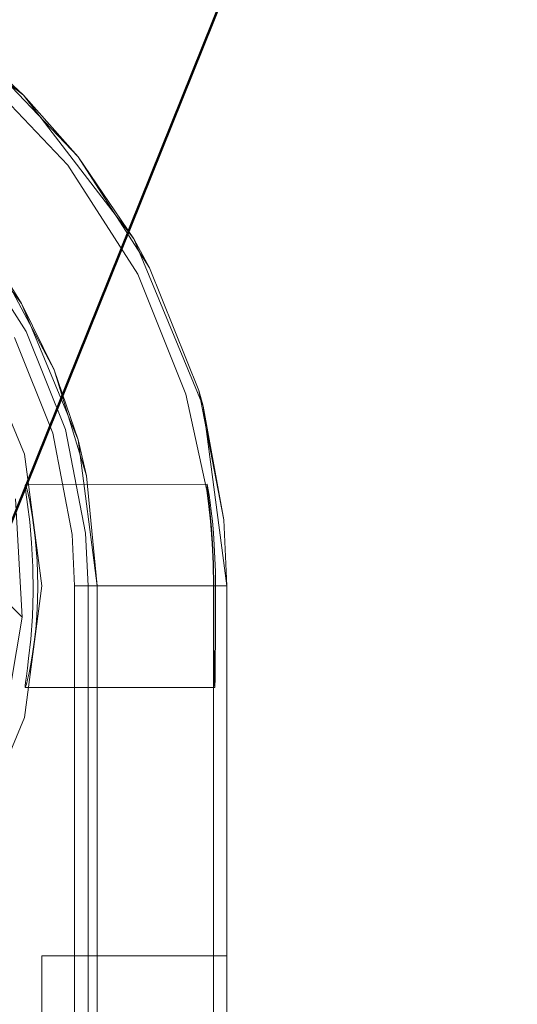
# Model space of a CAD drawing. Extents: x -420 to 300, y 62 to 1112.
# Tile 45 of 256: x -298.928 to -298.82, y 235.482 to 235.695. Entities that reach past the tile are written whole.
import ezdxf

# ---------------------------------------------------------------- set-up
doc = ezdxf.new("R2010")
doc.units = 0
doc.layers.get('0').update_dxf_attribs({"lineweight": 13})
doc.layers.add('ConnectionPoints', color=7, linetype='Continuous', lineweight=50)

# ---------------------------------------------------------------- blocks, each defined once
blk = doc.blocks.new('Blockreferenz-A06CPV2DL0', base_point=(-301.48312, 232.12239))
at = {"color": 251, "linetype": 'ByBlock', "lineweight": -2, "ltscale": 0.13, "true_color": 0x636363}
for p, q in [((-298.92707, 235.67846), (-298.95813, 235.7023)), ((-298.93679, 235.68358), (-298.91749, 235.66333)), ((-299.03992, 235.67817), (-298.92735, 235.5656)), ((-299.03992, 235.67817), (-298.92735, 235.5656)), ((-298.90323, 235.64739), (-298.92707, 235.67846)), ((-298.91749, 235.66333), (-298.90237, 235.6398)), ((-298.88825, 235.61121), (-298.90323, 235.64739)), ((-298.90237, 235.6398), (-298.89198, 235.61384)), ((-298.92688, 235.60086), (-298.93787, 235.62739)), ((-298.92903, 235.62606), (-298.92076, 235.60539)), ((-298.89198, 235.61384), (-298.88747, 235.59303)), ((-298.88313, 235.57239), (-298.88825, 235.61121)), ((-298.92076, 235.60539), (-298.91655, 235.58352)), ((-298.92313, 235.57239), (-298.92688, 235.60086)), ((-298.92665, 235.59429), (-298.92674, 235.59414)), ((-298.92674, 235.59414), (-298.92657, 235.59267)), ((-298.88738, 235.59435), (-298.92665, 235.59429)), ((-298.92665, 235.59429), (-298.92629, 235.59311)), ((-298.88741, 235.59433), (-298.88738, 235.59435)), ((-298.88737, 235.5939), (-298.88741, 235.59433)), ((-298.8873, 235.59395), (-298.88738, 235.59435)), ((-298.88727, 235.59306), (-298.88737, 235.5939)), ((-298.88716, 235.59316), (-298.8873, 235.59395)), ((-298.92657, 235.59267), (-298.9262, 235.58998)), ((-298.92629, 235.59311), (-298.92574, 235.59069)), ((-298.88747, 235.59303), (-298.8871, 235.59022)), ((-298.88713, 235.59183), (-298.88727, 235.59306)), ((-298.88697, 235.59197), (-298.88716, 235.59316)), ((-298.88695, 235.59024), (-298.88713, 235.59183)), ((-298.88675, 235.59042), (-298.88697, 235.59197)), ((-298.92735, 235.5656), (-298.92882, 235.59123)), ((-298.9262, 235.58998), (-298.92574, 235.58624)), ((-298.92574, 235.59069), (-298.92511, 235.58719)), ((-298.8871, 235.59022), (-298.88668, 235.58638)), ((-298.88657, 235.58639), (-298.88695, 235.59024)), ((-298.88651, 235.58853), (-298.88675, 235.59042)), ((-298.92511, 235.58719), (-298.92453, 235.58279)), ((-298.88626, 235.58634), (-298.88651, 235.58853)), ((-298.92574, 235.58624), (-298.92531, 235.58165)), ((-298.88668, 235.58638), (-298.88631, 235.58163)), ((-298.88644, 235.58482), (-298.88657, 235.58639)), ((-298.88604, 235.58388), (-298.88626, 235.58634)), ((-298.92453, 235.58279), (-298.92413, 235.57776)), ((-298.91655, 235.58352), (-298.91602, 235.57239)), ((-298.88622, 235.58164), (-298.88644, 235.58482)), ((-298.88584, 235.58121), (-298.88604, 235.58388)), ((-298.92531, 235.58165), (-298.92503, 235.57651)), ((-298.88631, 235.58163), (-298.88609, 235.57713)), ((-298.88602, 235.57714), (-298.88622, 235.58164)), ((-298.88569, 235.57837), (-298.88584, 235.58121)), ((-298.92503, 235.57651), (-298.92496, 235.57111)), ((-298.92413, 235.57776), (-298.92398, 235.57239)), ((-298.88609, 235.57713), (-298.88602, 235.57239)), ((-298.88594, 235.57239), (-298.88602, 235.57714)), ((-298.88559, 235.57542), (-298.88569, 235.57837)), ((-298.88556, 235.57239), (-298.88559, 235.57542)), ((-298.92688, 235.54392), (-298.92313, 235.57239)), ((-298.92398, 235.57239), (-298.92403, 235.56918)), ((-298.91602, 235.57239), (-298.91325, 235.57239)), ((-298.91602, 235.57239), (-298.91602, 232.27239)), ((-298.91325, 235.57239), (-298.90781, 235.57239)), ((-298.90781, 235.57239), (-298.90264, 235.57239)), ((-298.90264, 235.57239), (-298.89794, 235.57239)), ((-298.89794, 235.57239), (-298.89384, 235.57239)), ((-298.89384, 235.57239), (-298.89051, 235.57239)), ((-298.89051, 235.57239), (-298.88804, 235.57239)), ((-298.88804, 235.57239), (-298.88653, 235.57239)), ((-298.88653, 235.57239), (-298.88602, 235.57239)), ((-298.88602, 235.57239), (-298.88594, 235.57239)), ((-298.88602, 235.57239), (-298.88602, 235.5681)), ((-298.88594, 235.5681), (-298.88594, 235.57239)), ((-298.88556, 235.5681), (-298.88556, 235.57239)), ((-298.88556, 235.57239), (-298.88313, 235.57239)), ((-298.88313, 232.27239), (-298.88313, 235.57239)), ((-298.92496, 235.57111), (-298.92514, 235.56579)), ((-298.92403, 235.56918), (-298.92419, 235.56603)), ((-298.88602, 235.5681), (-298.88602, 235.56397)), ((-298.88593, 235.56397), (-298.88594, 235.5681)), ((-298.88557, 235.56397), (-298.88556, 235.5681)), ((-298.92514, 235.56579), (-298.9255, 235.56087)), ((-298.92419, 235.56603), (-298.92443, 235.56302)), ((-298.92735, 235.5656), (-298.93095, 235.5442)), ((-298.93095, 235.5442), (-298.92735, 235.5656)), ((-298.92735, 235.5656), (-298.92735, 235.5656)), ((-298.88602, 235.56397), (-298.88602, 235.56017)), ((-298.88592, 235.56233), (-298.88593, 235.56397)), ((-298.88559, 235.56017), (-298.88557, 235.56397)), ((-298.92443, 235.56302), (-298.92474, 235.56022)), ((-298.88591, 235.56017), (-298.88592, 235.56233)), ((-298.9255, 235.56087), (-298.92596, 235.55665)), ((-298.92474, 235.56022), (-298.9251, 235.55768)), ((-298.88602, 235.56017), (-298.88602, 235.55684)), ((-298.88589, 235.55684), (-298.88591, 235.56017)), ((-298.88562, 235.55684), (-298.88559, 235.56017)), ((-298.9251, 235.55768), (-298.92548, 235.55545)), ((-298.92596, 235.55665), (-298.92623, 235.55456)), ((-298.92548, 235.55545), (-298.92585, 235.55359)), ((-298.88602, 235.55684), (-298.88602, 235.5541)), ((-298.88586, 235.5541), (-298.88589, 235.55684)), ((-298.88565, 235.5541), (-298.88562, 235.55684)), ((-298.92623, 235.55456), (-298.92646, 235.55287)), ((-298.92585, 235.55359), (-298.92618, 235.55213)), ((-298.88602, 235.5541), (-298.88602, 235.55207)), ((-298.88583, 235.55207), (-298.88586, 235.5541)), ((-298.88568, 235.55207), (-298.88565, 235.5541)), ((-298.92664, 235.5516), (-298.92673, 235.55077)), ((-298.92646, 235.55287), (-298.92664, 235.5516)), ((-298.92645, 235.5511), (-298.92664, 235.55052)), ((-298.92618, 235.55213), (-298.92645, 235.5511)), ((-298.88602, 235.55207), (-298.88602, 232.29439)), ((-298.88579, 235.55081), (-298.88583, 235.55207)), ((-298.88571, 235.55081), (-298.88568, 235.55207)), ((-298.92673, 235.55077), (-298.92673, 235.55041)), ((-298.92664, 235.55052), (-298.92673, 235.55041)), ((-298.92673, 235.55041), (-298.88575, 235.55039)), ((-298.88575, 235.55039), (-298.88579, 235.55081)), ((-298.88575, 235.55039), (-298.88571, 235.55081)), ((-298.93787, 235.51739), (-298.92688, 235.54392))]:
    blk.add_line(p, q, dxfattribs=at)
blk = doc.blocks.new('Blockreferenz-A06CPV2LL0', base_point=(-301.48312, 232.12239))
at = {"color": 9, "linetype": 'ByBlock', "lineweight": -2, "ltscale": 0.13, "true_color": 0xc1c9c4}
for p, q in [((-298.92707, 235.67846), (-298.95813, 235.7023)), ((-298.92707, 235.67846), (-298.93491, 235.68575)), ((-298.91523, 235.66512), (-298.93491, 235.68575)), ((-298.90323, 235.64739), (-298.92707, 235.67846)), ((-298.91523, 235.66512), (-298.92707, 235.67846)), ((-298.90323, 235.64739), (-298.91523, 235.66512)), ((-298.89981, 235.64113), (-298.91523, 235.66512)), ((-298.94687, 235.65866), (-298.92748, 235.63339)), ((-298.88825, 235.61121), (-298.90323, 235.64739)), ((-298.89981, 235.64113), (-298.90323, 235.64739)), ((-298.93881, 235.64657), (-298.92647, 235.62738)), ((-298.88921, 235.61465), (-298.89981, 235.64113)), ((-298.93169, 235.64017), (-298.92042, 235.61908)), ((-298.92748, 235.63339), (-298.93169, 235.64017)), ((-298.92748, 235.63339), (-298.91529, 235.60397)), ((-298.92042, 235.61908), (-298.92748, 235.63339)), ((-298.92647, 235.62738), (-298.918, 235.6062)), ((-298.92042, 235.61908), (-298.91348, 235.59619)), ((-298.91529, 235.60397), (-298.92042, 235.61908)), ((-298.88825, 235.61121), (-298.88921, 235.61465)), ((-298.88381, 235.58665), (-298.88921, 235.61465)), ((-298.88313, 235.57239), (-298.88825, 235.61121)), ((-298.88381, 235.58665), (-298.88825, 235.61121)), ((-298.918, 235.6062), (-298.91368, 235.5838)), ((-298.91529, 235.60397), (-298.91113, 235.57239)), ((-298.91348, 235.59619), (-298.91529, 235.60397)), ((-298.91113, 235.57239), (-298.91348, 235.59619)), ((-298.88313, 235.57239), (-298.88381, 235.58665)), ((-298.88313, 235.57239), (-298.88381, 235.58665)), ((-298.91368, 235.5838), (-298.91313, 235.57239)), ((-298.91313, 235.57239), (-298.91313, 234.22239)), ((-298.91313, 235.57239), (-298.91037, 235.57239)), ((-298.91113, 235.57239), (-298.91113, 232.27239)), ((-298.91113, 235.39639), (-298.91113, 235.57239)), ((-298.91113, 235.57239), (-298.91113, 235.57239)), ((-298.91037, 235.57239), (-298.90492, 235.57239)), ((-298.90492, 235.57239), (-298.89976, 235.57239)), ((-298.89976, 235.57239), (-298.89506, 235.57239)), ((-298.89506, 235.57239), (-298.89096, 235.57239)), ((-298.89096, 235.57239), (-298.88763, 235.57239)), ((-298.88763, 235.57239), (-298.88516, 235.57239)), ((-298.88516, 235.57239), (-298.88364, 235.57239)), ((-298.88364, 235.57239), (-298.88313, 235.57239)), ((-298.88313, 232.27239), (-298.88313, 235.57239)), ((-298.88313, 232.27239), (-298.88313, 235.57239)), ((-298.88313, 235.57239), (-298.88313, 235.57239)), ((-298.92313, 235.49239), (-298.92313, 235.49137)), ((-298.88313, 235.49239), (-298.92313, 235.49239)), ((-298.92313, 235.49239), (-298.92313, 235.49137)), ((-298.92313, 235.49239), (-298.92313, 235.49239)), ((-298.88313, 235.49239), (-298.92313, 235.49239)), ((-298.92313, 235.49137), (-298.92313, 235.48837)), ((-298.92313, 235.49137), (-298.92313, 235.48837)), ((-298.88313, 235.49137), (-298.88313, 235.49239)), ((-298.88313, 235.49239), (-298.88313, 235.49239)), ((-298.88313, 235.49239), (-298.88313, 235.49137)), ((-298.88313, 235.48837), (-298.88313, 235.49137)), ((-298.88313, 235.49137), (-298.88313, 235.48837)), ((-298.92313, 235.48837), (-298.92313, 235.4836)), ((-298.92313, 235.48837), (-298.92313, 235.4836)), ((-298.88313, 235.4836), (-298.88313, 235.48837)), ((-298.88313, 235.48837), (-298.88313, 235.4836)), ((-298.92313, 235.4836), (-298.92313, 235.47739)), ((-298.92313, 235.4836), (-298.92313, 235.47739)), ((-298.88313, 235.47739), (-298.88313, 235.4836)), ((-298.88313, 235.4836), (-298.88313, 235.47739))]:
    blk.add_line(p, q, dxfattribs=at)
blk = doc.blocks.new('Bauteilbeschriftung-A06CPV6PL0', base_point=(-299.01251, 235.38052))
at = {"color": 0, "linetype": 'ByBlock', "lineweight": -2, "ltscale": 0.5}
blk.add_line((-297.93205, 238.06369), (-299.01251, 235.38052), dxfattribs=at)

msp = doc.modelspace()

# ---------------------------------------------------------------- block references
at = {"ltscale": 0.13}
for name in ['Blockreferenz-A06CPV2DL0', 'Blockreferenz-A06CPV2LL0']:
    msp.add_blockref(name, (-301.48312, 232.12239), dxfattribs=at)
at = {"layer": 'ConnectionPoints', "ltscale": 0.5}
msp.add_blockref('Bauteilbeschriftung-A06CPV6PL0', (-299.01251, 235.38052), dxfattribs=at)

doc.saveas('drawing.dxf')
